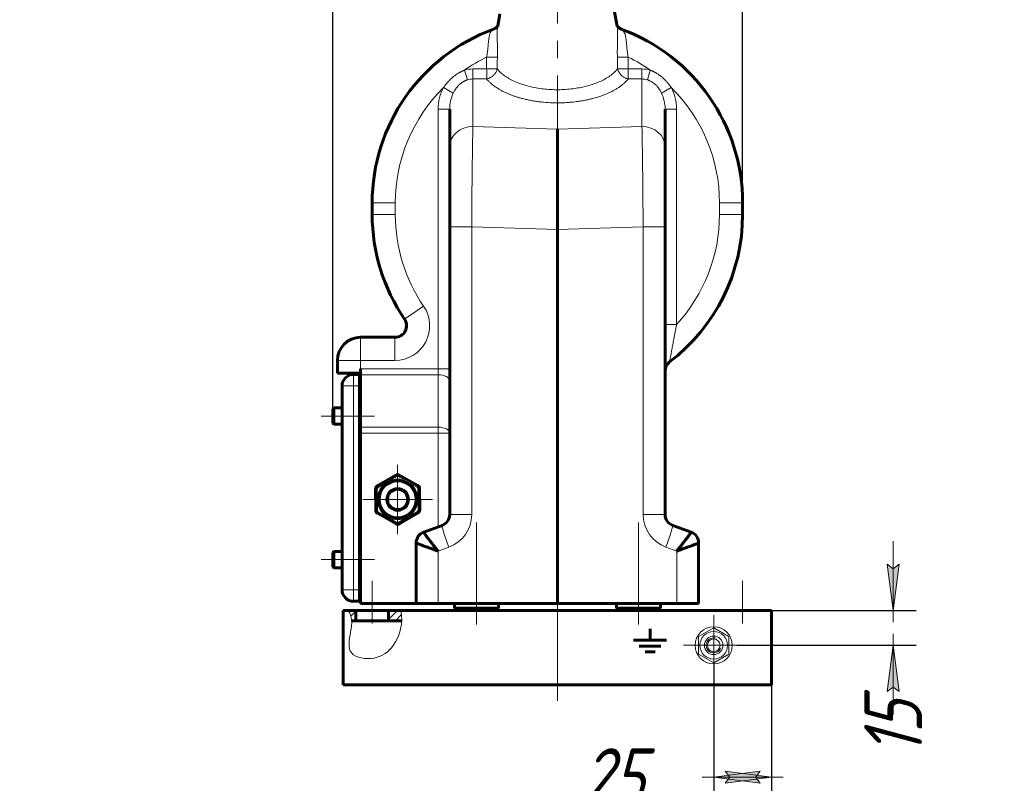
# Model space of a CAD drawing. Header units: millimetres. Extents: x 29 to 246, y -59 to 268.
# Tile 6 of 11: x 29 to 114, y 152 to 218. Entities that reach past the tile are written whole.
import ezdxf

# ---------------------------------------------------------------- set-up
doc = ezdxf.new("R2010")
doc.units = ezdxf.units.MM
for name, pattern in [('K5LT_AXLED', [19.5, 15, -1.5, 1.5, -1.5]), ('K5LT_BASIC', [0]), ('K5LT_THIN', [0]), ('K5LT_THIN_INCLUDED_TO_HATCHING', [0])]:
    doc.linetypes.add(name, pattern=pattern)
doc.layers.add('Системный слой', color=7, linetype='Continuous')
doc.styles.add('KDIMTEXTSTYLE', font='GOST_AU.SHX', dxfattribs={"width": 0.96, "oblique": 15, "height": 5})
doc.dimstyles.new('KDIMSTYLE (0.20)', dxfattribs={"dimtxt": 5, "dimasz": 1, "dimexe": 2, "dimexo": 0, "dimgap": 1, "dimtad": 1, "dimlfac": 5, "dimtxsty": 'KDIMTEXTSTYLE', "dimsah": 1, "dimcen": 0, "dimdle": 1, "dimadec": 0, "dimazin": 0, "dimtfac": 0.667, "dimtmove": 0, "dimatfit": 3, "dimfxl": 1, "dimtvp": 1, "dimtolj": 1, "dimtzin": 0, "dimarcsym": 0})

# ---------------------------------------------------------------- blocks, each defined once
blk = doc.blocks.new('U7')
at = {"layer": 'Системный слой', "color": 30, "linetype": 'K5LT_AXLED', "lineweight": 18, "true_color": 0xff8000}
for q in [(61.452, 179.387), (58.452, 176.387), (64.452, 176.387), (61.452, 173.387)]:
    blk.add_line((61.452, 176.387), q, dxfattribs=at)
blk = doc.blocks.new('KDIMARROW_01')
at = {"layer": 'Системный слой'}
blk.add_hatch(color=0, dxfattribs=at).paths.add_polyline_path([(0, 0), (-4, 0.527), (-3.6, 0), (-4, -0.527)])
at = {"layer": 'Системный слой', "color": 0, "linetype": 'K5LT_THIN', "lineweight": 18}
for p, q in [((-3.6, 0), (-4, 0.527)), ((-4, 0.527), (0, 0)), ((0, 0), (-4, -0.527)), ((-4, -0.527), (-3.6, 0)), ((0, 0), (-1, 0))]:
    blk.add_line(p, q, dxfattribs=at)
blk = doc.blocks.new('KDIMARROW_02')
at = {"layer": 'Системный слой'}
blk.add_hatch(color=0, dxfattribs=at).paths.add_polyline_path([(3.6, 0), (4, 0.527), (0, 0), (4, -0.527)])
at = {"layer": 'Системный слой', "color": 0, "linetype": 'K5LT_THIN', "lineweight": 18}
for p, q in [((0, 0), (-1, 0)), ((4, 0.527), (0, 0)), ((0, 0), (4, -0.527)), ((0, 0), (6, 0)), ((3.6, 0), (4, 0.527)), ((4, -0.527), (3.6, 0))]:
    blk.add_line(p, q, dxfattribs=at)

msp = doc.modelspace()

# ---------------------------------------------------------------- hatches: boundary and pattern name
at = {"layer": 'Системный слой'}
h = msp.add_hatch(dxfattribs=at)
h.set_pattern_fill('Металл', angle=45, style=0, pattern_type=0)
h.set_pattern_definition([(45, (0, 0), (-0.3535534, 0.3535534), [])])
edge = h.paths.add_edge_path()
edge.add_line((61.7387, 166.7873), (60.6516, 166.7873))
edge.add_line((60.6516, 166.7873), (60.6516, 165.9073))
edge.add_line((60.6516, 165.9073), (61.7998, 165.9073))
edge.add_line((61.7998, 165.9073), (61.7387, 166.7873))
h.paths.add_polyline_path([(57.144, 166.7873), (57.4171, 166.3387), (57.483, 165.9073), (57.8516, 165.9073), (57.8516, 166.7873)])

# ---------------------------------------------------------------- linework, layer by layer
at = {"layer": 'Системный слой', "color": 30, "linetype": 'K5LT_AXLED', "lineweight": 18, "true_color": 0xff8000}
for p, q in [((75.2516, 158.9853), (75.2516, 243.9853)), ((54.8402, 183.5873), (59.4512, 183.5873)), ((68.2516, 165.5873), (68.2516, 174.3873)), ((82.2516, 165.5873), (82.2516, 174.3873)), ((54.8402, 171.1873), (59.4512, 171.1873)), ((59.2516, 165.6841), (59.2516, 169.3643)), ((91.2516, 165.6841), (91.2516, 169.3643)), ((88.7516, 166.3873), (88.7516, 161.1873)), ((86.1516, 163.7873), (91.3516, 163.7873))]:
    msp.add_line(p, q, dxfattribs=at)
at = {"layer": 'Системный слой', "color": 5, "linetype": 'K5LT_BASIC', "lineweight": 60, "true_color": 0x0000ff}
for p, q in [((79.5394, 222.0208), (80.4103, 217.2665)), ((70.2869, 218.3257), (70.0929, 217.2665)), ((65.9516, 206.8652), (65.9516, 210.1005)), ((84.5516, 206.8652), (84.5516, 210.1005)), ((75.2516, 208.3764), (75.2516, 199.7003)), ((65.9516, 206.8652), (65.9516, 199.9244)), ((84.5516, 206.8652), (84.5516, 199.9244)), ((59.2516, 200.9873), (59.2516, 201.9873)), ((91.2516, 200.9873), (91.2516, 201.9873)), ((65.9516, 199.9244), (65.9516, 175.0875)), ((84.5516, 199.9244), (84.5516, 175.0875)), ((75.2516, 167.3873), (75.2516, 199.7003)), ((84.5516, 191.5052), (84.5516, 187.4629)), ((61.2216, 190.3873), (58.2516, 190.3873)), ((56.2516, 187.2873), (56.2516, 188.3873)), ((58.2516, 187.2873), (56.2516, 187.2873)), ((58.1516, 187.1873), (57.6516, 187.1873)), ((58.1516, 186.1873), (58.1516, 187.1873)), ((58.2516, 187.6643), (58.2516, 187.2873)), ((58.2516, 187.1498), (58.2516, 187.2873)), ((58.2516, 187.1498), (58.2516, 182.6248)), ((65.9516, 187.6643), (65.9516, 186.6353)), ((56.6516, 168.5873), (56.6516, 186.1873)), ((58.1516, 168.5873), (58.1516, 186.1873)), ((55.9316, 184.2873), (55.8516, 184.2073)), ((55.8516, 184.2073), (55.8516, 182.9673)), ((55.9316, 184.2873), (56.6516, 184.2873)), ((55.9316, 184.2873), (55.9316, 182.8873)), ((58.2516, 183.9873), (58.1516, 183.9873)), ((55.9316, 182.8873), (55.8516, 182.9673)), ((55.9316, 182.8873), (56.6516, 182.8873)), ((58.2516, 183.1873), (58.1516, 183.1873)), ((58.2516, 182.1103), (58.2516, 182.6248)), ((58.2516, 182.1103), (58.2516, 167.3873)), ((61.431, 178.5772), (59.69, 177.55)), ((63.191, 177.583), (61.431, 178.5772)), ((61.431, 178.5772), (61.4326, 178.4086)), ((59.5464, 177.2958), (59.5638, 175.443)), ((63.3568, 175.4788), (63.3394, 177.3315)), ((61.6174, 174.283), (63.2132, 175.2245)), ((59.7122, 175.1916), (61.3254, 174.2803)), ((65.2936, 174.1478), (63.7096, 173.5712)), ((86.7936, 173.5712), (85.2096, 174.1478)), ((85.2096, 174.1478), (86.7936, 173.5712)), ((55.9316, 171.8873), (55.8516, 171.8073)), ((55.8516, 171.8073), (55.8516, 170.5673)), ((55.9316, 171.8873), (56.6516, 171.8873)), ((55.9316, 171.8873), (55.9316, 170.4873)), ((63.0516, 172.6316), (63.0516, 167.3873)), ((87.4516, 172.6316), (87.4516, 167.3873)), ((58.2516, 171.5873), (58.1516, 171.5873)), ((55.9316, 170.4873), (55.8516, 170.5673)), ((55.9316, 170.4873), (56.6516, 170.4873)), ((58.2516, 170.7873), (58.1516, 170.7873)), ((58.1516, 167.5873), (58.1516, 168.5873)), ((58.1516, 167.5873), (57.6516, 167.5873)), ((93.7516, 166.7873), (56.7516, 166.7873)), ((56.7516, 160.3873), (56.7516, 166.7873)), ((57.8516, 166.7873), (57.8516, 165.9073)), ((58.2516, 167.3873), (63.0516, 167.3873)), ((60.6516, 166.7873), (60.6516, 165.9073)), ((64.9469, 167.3873), (63.0516, 167.3873)), ((64.9469, 167.3873), (75.2516, 167.3873)), ((66.3516, 166.9873), (66.3516, 167.3873)), ((66.3516, 166.9873), (66.5516, 166.7873)), ((70.1516, 166.9873), (66.3516, 166.9873)), ((69.9516, 166.7873), (66.5516, 166.7873)), ((70.1516, 166.9873), (69.9516, 166.7873)), ((70.1516, 166.9873), (70.1516, 167.3873)), ((85.5563, 167.3873), (75.2516, 167.3873)), ((80.3516, 166.9873), (80.3516, 167.3873)), ((80.3516, 166.9873), (80.5516, 166.7873)), ((84.1516, 166.9873), (80.3516, 166.9873)), ((83.9516, 166.7873), (80.5516, 166.7873)), ((84.1516, 166.9873), (83.9516, 166.7873)), ((84.1516, 166.9873), (84.1516, 167.3873)), ((87.4516, 167.3873), (85.5563, 167.3873)), ((93.7516, 160.3873), (93.7516, 166.7873)), ((57.483, 165.9073), (61.7998, 165.9073)), ((83.2516, 164.221), (83.2516, 165.221)), ((81.8191, 164.2201), (84.6843, 164.2201)), ((82.3191, 163.7201), (84.1843, 163.7201)), ((82.8191, 163.2201), (83.6843, 163.2201)), ((93.7516, 160.3873), (56.7516, 160.3873))]:
    msp.add_line(p, q, dxfattribs=at)
at = {"layer": 'Системный слой', "color": 7, "linetype": 'K5LT_THIN', "lineweight": 18}
for p, q in [((69.1391, 214.5824), (70.0696, 214.573)), ((80.4336, 214.573), (81.3641, 214.5824)), ((67.2339, 213.464), (67.4731, 212.6231)), ((67.9516, 213.5646), (69.142, 213.5646)), ((67.9516, 212.6986), (67.9516, 213.5646)), ((70.0507, 213.579), (69.142, 213.5646)), ((69.142, 212.6986), (69.142, 213.5646)), ((81.3612, 213.5646), (80.4525, 213.579)), ((82.5516, 213.5646), (81.3612, 213.5646)), ((81.3612, 212.6986), (81.3612, 213.5646)), ((82.5516, 213.5646), (82.5516, 212.6986)), ((83.2694, 213.464), (83.0301, 212.6231)), ((67.9516, 208.5973), (67.9516, 212.6986)), ((67.9516, 212.6986), (69.142, 212.6986)), ((82.5516, 212.6986), (81.3612, 212.6986)), ((82.5516, 208.5973), (82.5516, 212.6986)), ((65.414, 211.9483), (66.2599, 211.4864)), ((85.0892, 211.9483), (84.2433, 211.4864)), ((64.9516, 187.6643), (64.9516, 210.1005)), ((64.9516, 210.1005), (65.9516, 210.1005)), ((84.5516, 210.1005), (85.5516, 210.1005)), ((85.5516, 191.5052), (85.5516, 210.1005)), ((75.2516, 208.3764), (67.9516, 208.5973)), ((75.2516, 208.3764), (82.5516, 208.5973)), ((59.2516, 201.9873), (61.2516, 201.9873)), ((61.2516, 200.9873), (61.2516, 201.9873)), ((89.2516, 200.9873), (89.2516, 201.9873)), ((91.2516, 201.9873), (89.2516, 201.9873)), ((59.2516, 200.9873), (61.2516, 200.9873)), ((89.2516, 200.9873), (91.2516, 200.9873)), ((65.9516, 199.9244), (67.8469, 199.9244)), ((75.2516, 199.7003), (67.8469, 199.9244)), ((67.8469, 199.9244), (67.8469, 175.0875)), ((75.2516, 199.7003), (82.6563, 199.9244)), ((82.6563, 199.9244), (82.6563, 175.0875)), ((84.5516, 199.9244), (82.6563, 199.9244)), ((63.6975, 193.0814), (62.0469, 191.952)), ((84.5516, 191.5052), (85.5516, 191.5052)), ((58.2516, 188.3873), (58.2516, 190.3873)), ((61.2216, 188.3873), (61.2216, 190.3873)), ((58.2516, 188.3873), (56.2516, 188.3873)), ((61.2216, 188.3873), (58.2516, 188.3873)), ((58.2516, 187.6643), (58.2516, 188.3873)), ((57.6516, 186.1873), (57.6516, 187.1873)), ((58.2516, 187.6643), (64.9516, 187.6643)), ((58.2516, 187.1498), (64.9516, 187.1498)), ((65.9516, 187.6643), (64.9516, 187.6643)), ((64.9516, 187.6643), (64.9516, 187.1498)), ((64.9516, 187.1498), (64.9516, 182.6248)), ((57.6516, 186.1873), (56.6516, 186.1873)), ((58.1516, 186.1873), (57.6516, 186.1873)), ((57.6516, 168.5873), (57.6516, 186.1873)), ((64.9516, 182.6248), (58.2516, 182.6248)), ((64.9516, 182.1103), (58.2516, 182.1103)), ((64.9516, 182.6248), (64.9516, 182.1103)), ((65.9516, 182.1103), (64.9516, 182.1103)), ((64.9516, 182.1103), (64.9516, 174.0233)), ((60.5017, 177.8594), (59.7642, 177.4243)), ((60.5017, 177.8594), (60.5808, 177.7367)), ((61.4326, 178.4086), (60.6225, 177.9307)), ((60.6225, 177.9307), (60.6916, 177.8021)), ((62.2515, 177.946), (61.4326, 178.4086)), ((62.2515, 177.946), (62.1849, 177.8161)), ((62.3737, 177.877), (62.2968, 177.7529)), ((63.1192, 177.4559), (62.3737, 177.877)), ((59.5464, 177.2958), (59.6924, 177.2972)), ((59.69, 177.55), (59.7642, 177.4243)), ((59.6924, 177.2972), (59.7004, 176.4409)), ((63.191, 177.583), (63.1192, 177.4559)), ((63.3394, 177.3315), (63.1934, 177.3301)), ((63.2015, 176.4739), (63.1934, 177.3301)), ((59.7004, 176.4409), (59.8464, 176.4365)), ((59.7017, 176.3007), (59.8476, 176.3079)), ((59.7017, 176.3007), (59.7098, 175.4444)), ((63.2015, 176.4739), (63.0556, 176.4667)), ((63.2028, 176.3336), (63.0568, 176.3381)), ((63.2108, 175.4774), (63.2028, 176.3336)), ((59.5638, 175.443), (59.7098, 175.4444)), ((59.7122, 175.1916), (59.784, 175.3187)), ((59.784, 175.3187), (60.5295, 174.8975)), ((62.4015, 174.9152), (63.139, 175.3503)), ((63.2132, 175.2245), (63.139, 175.3503)), ((63.3568, 175.4788), (63.2108, 175.4774)), ((60.5295, 174.8975), (60.6064, 175.0217)), ((60.6517, 174.8285), (60.7183, 174.9584)), ((60.6517, 174.8285), (61.3972, 174.4074)), ((61.3254, 174.2803), (61.3972, 174.4074)), ((61.5432, 174.4088), (62.2807, 174.8439)), ((61.6174, 174.283), (61.5432, 174.4088)), ((62.2807, 174.8439), (62.2116, 174.9725)), ((62.4015, 174.9152), (62.3224, 175.0378)), ((67.8469, 175.0875), (65.9516, 175.0875)), ((84.5516, 175.0875), (82.6563, 175.0875)), ((65.873, 172.2684), (64.9469, 171.9313)), ((64.9469, 171.9313), (64.9469, 167.3873)), ((85.5563, 171.9313), (84.6302, 172.2684)), ((85.5563, 171.9313), (85.5563, 167.3873)), ((57.6516, 168.5873), (56.6516, 168.5873)), ((58.1516, 168.5873), (57.6516, 168.5873)), ((57.6516, 168.5873), (57.6516, 167.5873)), ((87.4316, 164.5494), (88.7516, 165.3115)), ((88.7516, 165.3115), (90.0716, 164.5494)), ((87.4316, 163.0252), (87.4316, 164.5494)), ((90.0716, 164.5494), (90.0716, 163.0252)), ((88.7516, 162.2631), (87.4316, 163.0252)), ((90.0716, 163.0252), (88.7516, 162.2631))]:
    msp.add_line(p, q, dxfattribs=at)
at = {"layer": 'Системный слой', "color": 5, "linetype": 'K5LT_BASIC', "lineweight": 60, "true_color": 0x0000ff}
for radius in [1.606, 1.6, 0.876]:
    msp.add_circle((61.4516, 176.3873), radius, dxfattribs=at)
at = {"layer": 'Системный слой', "color": 7, "linetype": 'K5LT_THIN', "lineweight": 18}
for centre, radius in [((61.4516, 176.3873), 1.022), ((88.7516, 163.7873), 1.6), ((88.7516, 163.7873), 1.188), ((88.7516, 163.7873), 0.8), ((88.7516, 163.7873), 0.55)]:
    msp.add_circle(centre, radius, dxfattribs=at)
at = {"layer": 'Системный слой', "color": 5, "linetype": 'K5LT_BASIC', "lineweight": 60, "true_color": 0x0000ff}
for centre, radius, start, end in [((75.2516, 201.9873), 16, 110.158746, 180), ((75.2516, 201.9873), 16, 0, 69.841254), ((75.2516, 200.9873), 16, 180, 214.38187), ((75.2516, 200.9873), 16, 307.292362, 0), ((61.2216, 191.3873), 1, 270, 34.38187), ((58.2516, 188.3873), 2, 90, 180), ((85.5516, 187.4629), 1, 127.292362, 180), ((85.5516, 187.4629), 1, 127.292362, 180), ((57.6516, 186.1873), 1, 90, 180), ((59.8384, 177.2985), 0.292, 120.539335, 180.539335), ((63.0474, 177.3288), 0.292, 0.539335, 60.539335), ((59.8558, 175.4458), 0.292, 180.539335, 240.539335), ((63.0648, 175.476), 0.292, 300.539335, 0.539335), ((64.9516, 175.0875), 1, 290, 0), ((85.5516, 175.0875), 1, 180, 250), ((85.5516, 175.0875), 1, 180, 250), ((61.469, 174.5345), 0.292, 240.539335, 300.539335), ((64.0516, 172.6316), 1, 110, 180), ((86.4516, 172.6316), 1, 0, 70), ((86.4516, 172.6316), 1, 0, 70), ((57.6516, 168.5873), 1, 180, 270)]:
    msp.add_arc(centre, radius, start, end, dxfattribs=at)
at = {"layer": 'Системный слой', "color": 7, "linetype": 'K5LT_THIN', "lineweight": 18}
for centre, radius, start, end in [((75.2516, 201.9873), 14, 115.887528, 124.938466), ((75.2516, 201.9873), 14, 55.061534, 64.112472), ((75.2516, 201.9873), 14, 134.642713, 180), ((75.2516, 201.9873), 14, 0, 45.357287), ((75.2516, 200.9873), 14, 180, 214.38187), ((75.2516, 200.9873), 14, 317.367607, 0), ((61.2216, 191.3873), 3, 270, 34.38187), ((61.4516, 176.3873), 1.752, 122.83358, 178.245091), ((62.3416, 174.8787), 3.5028, 119.392059, 121.686612), ((61.4516, 176.3873), 1.752, 62.83358, 118.245091), ((60.5902, 174.8622), 3.5028, 59.392059, 61.686612), ((61.4516, 176.3873), 1.752, 2.83358, 58.245091), ((59.8384, 177.2985), 0.146, 120.539335, 180.539335), ((63.0474, 177.3288), 0.146, 0.539335, 60.539335), ((63.2031, 176.4038), 3.5028, 179.392059, 181.686612), ((61.4516, 176.3873), 1.752, 182.83358, 238.245091), ((61.4516, 176.3873), 1.752, 302.83358, 358.245091), ((59.7001, 176.3708), 3.5028, 359.392059, 1.686612), ((59.8558, 175.4458), 0.146, 180.539335, 240.539335), ((63.0648, 175.476), 0.146, 300.539335, 0.539335), ((62.313, 177.9123), 3.5028, 239.392059, 241.686612), ((61.4516, 176.3873), 1.752, 242.83358, 298.245091), ((61.469, 174.5345), 0.146, 240.539335, 300.539335), ((60.5616, 177.8958), 3.5028, 299.39206, 301.686611), ((64.8469, 175.0875), 3, 290, 0), ((85.6563, 175.0875), 3, 180, 250), ((88.7516, 163.7873), 0.6491, 70, 340)]:
    msp.add_arc(centre, radius, start, end, dxfattribs=at)
for centre, major_axis, ratio, start_param, end_param in [((67.9516, 210.1005), (0, 3.4641), 0.8660254, 0, 0.241593), ((82.5516, 210.1005), (0, 3.4641), 0.8660254, 6.0415923, 6.2831853), ((67.9516, 210.1005), (0, 2.5981), 0.7698004, 0, 0.241593), ((82.5516, 210.1005), (0, 2.5981), 0.7698004, 6.0415923, 6.2831853), ((67.9516, 210.1005), (0, 3.4641), 0.8660254, 1.0081699, 1.5707963), ((82.5516, 210.1005), (0, 3.4641), 0.8660254, 4.712389, 5.2750154), ((67.9516, 210.1005), (0, 2.5981), 0.7698004, 1.0081699, 1.5707963), ((82.5516, 210.1005), (0, 2.5981), 0.7698004, 4.712389, 5.2750154), ((67.9516, 206.8652), (-2, 0), 0.8660254, 4.712389, 6.2831853), ((67.9516, 199.937), (0.0605, 10.0027), 0.0104563, 0.5241374, 1.572126), ((82.5516, 199.937), (0.0605, -10.0027), 0.0104563, 1.5694666, 2.6174552), ((82.5516, 206.8652), (-2, 0), 0.8660254, 3.1415927, 4.712389), ((64.9516, 186.6353), (1, 0), 0.5144958, 0, 1.5707963), ((64.9516, 182.1103), (-1, 0), 0.5144958, 3.1415927, 4.712389), ((65.9777, 172.2684), (0.684, -1.8794), 0.0491876, 3.1415927, 4.6944881), ((84.5255, 172.2684), (0.684, 1.8794), 0.0491876, 4.7302899, 6.2831853)]:
    msp.add_ellipse(centre, major_axis=major_axis, ratio=ratio, start_param=start_param, end_param=end_param, dxfattribs=at)
for points, knots in [([(69.1391, 214.5824), (69.1544, 214.6617), (69.1801, 214.8106), (69.21, 215.0215), (69.2328, 215.2145), (69.252, 215.4027), (69.2688, 215.5876), (69.2846, 215.7659), (69.2998, 215.9267), (69.316, 216.0734), (69.3341, 216.2095), (69.3558, 216.3398), (69.3818, 216.4607), (69.4104, 216.5646), (69.4402, 216.6508), (69.4696, 216.7203), (69.4991, 216.7782), (69.5286, 216.8269), (69.559, 216.8695), (69.592, 216.908), (69.6291, 216.9436), (69.6679, 216.9728), (69.7049, 216.9938), (69.7276, 217.0034), (69.7376, 217.0071)], [0, 0, 0, 0, 1.7697049, 3.314082, 4.7086265, 6.1174906, 7.6120624, 9.0241975, 10.4060834, 11.6262696, 12.8542253, 14.1329139, 15.4178047, 16.6356465, 17.6706873, 18.6275202, 19.4702482, 20.2616065, 21.0328186, 21.8162127, 22.6487697, 23.5898058, 24.3795291, 25, 25, 25, 25]), ([(70.0696, 214.573), (70.0729, 214.6772), (70.0767, 214.8735), (70.077, 215.1535), (70.0738, 215.4145), (70.0681, 215.6713), (70.0612, 215.9197), (70.0548, 216.1471), (70.0504, 216.3415), (70.0482, 216.5124), (70.0482, 216.6688), (70.0511, 216.8225), (70.0579, 216.9694), (70.0687, 217.1), (70.081, 217.1968), (70.0896, 217.2483), (70.0929, 217.2665)], [0, 0, 0, 0, 1.7028312, 3.1923353, 4.5584005, 5.9837901, 7.4685039, 8.7981335, 10.0032427, 11.0465415, 12.0864083, 13.1653468, 14.3334201, 15.4642789, 16.4425486, 17, 17, 17, 17]), ([(80.4336, 214.573), (80.4303, 214.6772), (80.4265, 214.8735), (80.4262, 215.1535), (80.4294, 215.4145), (80.4351, 215.6713), (80.442, 215.9197), (80.4484, 216.1471), (80.4528, 216.3415), (80.455, 216.5124), (80.455, 216.6688), (80.4521, 216.8225), (80.4453, 216.9694), (80.4345, 217.1), (80.4222, 217.1968), (80.4136, 217.2483), (80.4103, 217.2665)], [0, 0, 0, 0, 1.7028312, 3.1923353, 4.5584005, 5.9837901, 7.4685039, 8.7981335, 10.0032427, 11.0465415, 12.0864083, 13.1653468, 14.3334201, 15.4642789, 16.4425486, 17, 17, 17, 17]), ([(81.3641, 214.5824), (81.3488, 214.6617), (81.3231, 214.8106), (81.2933, 215.0215), (81.2704, 215.2145), (81.2512, 215.4027), (81.2344, 215.5876), (81.2187, 215.7659), (81.2034, 215.9267), (81.1872, 216.0734), (81.1691, 216.2095), (81.1474, 216.3398), (81.1214, 216.4607), (81.0928, 216.5646), (81.063, 216.6508), (81.0336, 216.7203), (81.0041, 216.7782), (80.9746, 216.8269), (80.9442, 216.8695), (80.9112, 216.908), (80.8741, 216.9436), (80.8353, 216.9728), (80.7983, 216.9938), (80.7756, 217.0034), (80.7656, 217.0071)], [0, 0, 0, 0, 1.7697049, 3.314082, 4.7086265, 6.1174906, 7.6120624, 9.0241975, 10.4060834, 11.6262696, 12.8542253, 14.1329139, 15.4178047, 16.6356465, 17.6706873, 18.6275202, 19.4702481, 20.2616065, 21.0328186, 21.8162127, 22.6487697, 23.5898058, 24.3795291, 25, 25, 25, 25]), ([(69.142, 213.5646), (69.1414, 213.6067), (69.1408, 213.6487), (69.1397, 213.7333), (69.1392, 213.7759), (69.138, 213.9035), (69.1375, 213.9886), (69.1368, 214.2433), (69.1385, 214.4129), (69.1391, 214.5824)], [4.0938577, 4.0938577, 4.0938577, 4.0938577, 4.6012532, 4.6012532, 5.1144233, 5.1144233, 6.1409506, 6.1409506, 8.1858631, 8.1858631, 8.1858631, 8.1858631]), ([(81.3612, 213.5646), (81.3618, 213.6067), (81.3624, 213.6487), (81.3635, 213.7333), (81.364, 213.7759), (81.3652, 213.9035), (81.3657, 213.9886), (81.3664, 214.2433), (81.3647, 214.4129), (81.3641, 214.5824)], [4.4701699, 4.4701699, 4.4701699, 4.4701699, 5.0242057, 5.0242057, 5.584547, 5.584547, 6.705434, 6.705434, 8.9383172, 8.9383172, 8.9383172, 8.9383172]), ([(65.414, 211.9483), (65.4316, 211.974), (65.4649, 212.0224), (65.5129, 212.0894), (65.5553, 212.1463), (65.5939, 212.1968), (65.6357, 212.2498), (65.6859, 212.3116), (65.7455, 212.3818), (65.8101, 212.4549), (65.8805, 212.5308), (65.9596, 212.6121), (66.0498, 212.6998), (66.1584, 212.7987), (66.282, 212.903), (66.4161, 213.0064), (66.5399, 213.0938), (66.6504, 213.1658), (66.7456, 213.2237), (66.83, 213.2718), (66.901, 213.31), (66.9594, 213.3399), (67.0083, 213.3641), (67.0507, 213.3843), (67.0902, 213.4025), (67.1296, 213.4201), (67.1678, 213.4366), (67.2028, 213.4513), (67.2242, 213.46), (67.2339, 213.464)], [0, 0, 0, 0, 1.2072585, 2.2745689, 3.1772779, 3.9153854, 4.6960752, 5.7505698, 6.9515329, 8.1999767, 9.4586773, 10.8747343, 12.4768402, 14.1897496, 16.3775864, 18.5063435, 20.4819207, 21.9792737, 23.3774275, 24.588675, 25.5544453, 26.3465662, 27.0052176, 27.5606571, 28.0740898, 28.5930431, 29.1418678, 29.6108535, 30, 30, 30, 30]), ([(69.142, 212.6986), (69.1838, 212.7071), (69.2621, 212.7279), (69.3716, 212.7703), (69.47, 212.8194), (69.5632, 212.8767), (69.6518, 212.9427), (69.7341, 213.0163), (69.8085, 213.0956), (69.8747, 213.1803), (69.935, 213.2737), (69.9859, 213.3729), (70.0257, 213.4767), (70.0437, 213.5451), (70.0507, 213.579)], [0, 0, 0, 0, 1.4790046, 2.7676677, 3.9371392, 5.1253015, 6.3644666, 7.5534678, 8.739428, 9.9396918, 11.1193858, 12.473601, 13.7455091, 15, 15, 15, 15]), ([(80.4525, 213.579), (80.3491, 213.447), (80.1202, 213.2079), (79.708, 212.8946), (79.2654, 212.6335), (78.7873, 212.4096), (78.2753, 212.2201), (77.7358, 212.0639), (77.1739, 211.9401), (76.5798, 211.8473), (75.9608, 211.7882), (75.3204, 211.765), (74.6725, 211.7801), (74.0307, 211.8339), (73.4069, 211.9252), (72.8048, 212.0535), (72.2278, 212.2192), (71.6881, 212.4207), (71.2015, 212.6524), (70.7805, 212.9061), (70.4505, 213.1578), (70.2143, 213.3837), (70.0973, 213.5195), (70.0507, 213.579)], [0, 0, 0, 0, 1.4959563, 2.7981936, 3.9690921, 5.1320024, 6.2869245, 7.3716324, 8.4727896, 9.5828641, 10.7185592, 11.8676312, 13.0432315, 14.2138833, 15.3721423, 16.5396845, 17.7259383, 18.9365719, 20.1370652, 21.3044747, 22.4365249, 23.3256552, 24, 24, 24, 24]), ([(80.4525, 213.579), (80.4607, 213.539), (80.4813, 213.4641), (80.5239, 213.3591), (80.5738, 213.2645), (80.6324, 213.1748), (80.7002, 213.0892), (80.776, 213.0096), (80.858, 212.9374), (80.9457, 212.8729), (81.0427, 212.8139), (81.146, 212.7638), (81.2543, 212.7241), (81.3257, 212.7058), (81.3612, 212.6986)], [0, 0, 0, 0, 1.479004, 2.7676667, 3.9371385, 5.1253017, 6.3644683, 7.5534712, 8.7394333, 9.9396974, 11.1193913, 12.4736094, 13.745516, 15, 15, 15, 15]), ([(85.0892, 211.9483), (85.0716, 211.974), (85.0383, 212.0224), (84.9903, 212.0894), (84.9479, 212.1463), (84.9093, 212.1968), (84.8675, 212.2498), (84.8173, 212.3116), (84.7578, 212.3818), (84.6931, 212.4549), (84.6227, 212.5308), (84.5436, 212.6121), (84.4534, 212.6998), (84.3448, 212.7987), (84.2212, 212.903), (84.0871, 213.0064), (83.9633, 213.0938), (83.8528, 213.1658), (83.7576, 213.2237), (83.6732, 213.2718), (83.6022, 213.31), (83.5438, 213.3399), (83.4949, 213.3641), (83.4525, 213.3843), (83.413, 213.4025), (83.3736, 213.4201), (83.3354, 213.4366), (83.3004, 213.4513), (83.279, 213.46), (83.2694, 213.464)], [0, 0, 0, 0, 1.2072585, 2.2745689, 3.1772779, 3.9153854, 4.6960752, 5.7505698, 6.9515329, 8.1999767, 9.4586773, 10.8747343, 12.4768402, 14.1897496, 16.3775864, 18.5063435, 20.4819207, 21.9792737, 23.3774275, 24.588675, 25.5544453, 26.3465662, 27.0052176, 27.5606571, 28.0740897, 28.5930431, 29.1418678, 29.6108534, 30, 30, 30, 30]), ([(66.2599, 211.4864), (66.2772, 211.522), (66.3114, 211.5891), (66.3637, 211.6819), (66.4117, 211.7603), (66.4572, 211.8294), (66.5032, 211.8949), (66.5542, 211.9625), (66.6122, 212.0339), (66.6773, 212.1074), (66.748, 212.1801), (66.8225, 212.2496), (66.9018, 212.3164), (66.9844, 212.3787), (67.0655, 212.4329), (67.1352, 212.4747), (67.1971, 212.5084), (67.2536, 212.5366), (67.3122, 212.5632), (67.3677, 212.586), (67.4215, 212.6061), (67.4556, 212.6175), (67.4731, 212.6231)], [0, 0, 0, 0, 1.5840329, 2.9838881, 4.1995655, 5.2378798, 6.2830089, 7.4056312, 8.6371818, 9.9776609, 11.3693347, 12.7343343, 14.1044336, 15.5848014, 16.9386588, 18.0826706, 18.8987234, 19.8092238, 20.6635184, 21.5296518, 22.241074, 23, 23, 23, 23]), ([(81.3612, 212.6986), (81.3582, 212.6947), (81.3549, 212.6909), (81.3071, 212.6326), (81.2594, 212.5786), (81.1598, 212.4734), (81.1077, 212.422), (80.9969, 212.3192), (80.9378, 212.2678), (80.8096, 212.1628), (80.7398, 212.1091), (80.6295, 212.0296), (80.5912, 212.0028), (80.5122, 211.9492), (80.4713, 211.9225), (80.3588, 211.8509), (80.2855, 211.8067), (80.171, 211.7412), (80.1313, 211.7191), (80.0498, 211.6749), (80.0079, 211.6528), (79.9213, 211.6084), (79.8766, 211.5862), (79.7871, 211.5428), (79.7423, 211.5218), (79.6528, 211.4808), (79.6081, 211.4608), (79.5186, 211.4221), (79.4738, 211.4032), (79.3802, 211.3647), (79.3312, 211.3452), (79.2333, 211.3073), (79.1843, 211.2888), (79.0389, 211.2357), (78.9408, 211.2018), (78.7667, 211.1452), (78.6913, 211.1217), (78.5404, 211.0768), (78.4649, 211.0553), (78.2916, 211.0083), (78.1931, 210.9831), (77.9961, 210.936), (77.8976, 210.9138), (77.6733, 210.8667), (77.5466, 210.8424), (77.2937, 210.7982), (77.1669, 210.7782), (76.8456, 210.7328), (76.6488, 210.7098), (76.3181, 210.6791), (76.1843, 210.6688), (75.8497, 210.6483), (75.6472, 210.6407), (75.247, 210.6348), (75.0477, 210.6363), (74.583, 210.6506), (74.3156, 210.667), (73.9198, 210.7037), (73.7876, 210.7181), (73.5277, 210.7506), (73.3995, 210.7688), (73.1435, 210.8092), (73.0152, 210.8316), (72.7652, 210.8797), (72.6429, 210.9054), (72.3986, 210.9612), (72.2762, 210.9914), (72.0692, 211.0466), (71.9832, 211.0708), (71.8113, 211.1218), (71.7253, 211.1486), (71.5447, 211.2079), (71.4502, 211.2407), (71.2614, 211.31), (71.1669, 211.3467), (71.0309, 211.4026), (70.9877, 211.4208), (70.9012, 211.4582), (70.8579, 211.4774), (70.7714, 211.5169), (70.7282, 211.5371), (70.6417, 211.5788), (70.5984, 211.6002), (70.5115, 211.6444), (70.4679, 211.6673), (70.383, 211.713), (70.3418, 211.7358), (70.2616, 211.7815), (70.2226, 211.8044), (70.1467, 211.8501), (70.1098, 211.8729), (70.0101, 211.9363), (69.9485, 211.9774), (69.8314, 212.0595), (69.7755, 212.1005), (69.6754, 212.1778), (69.6305, 212.2139), (69.5447, 212.2861), (69.5035, 212.3223), (69.4041, 212.4135), (69.3475, 212.4691), (69.2438, 212.5786), (69.1962, 212.6325), (69.1483, 212.6909), (69.145, 212.6947), (69.142, 212.6986)], [1.1872322, 1.1872322, 1.1872322, 1.1872322, 1.2267124, 1.2267124, 1.7826487, 1.7826487, 2.3263716, 2.3263716, 2.8858556, 2.8858556, 3.4892512, 3.4892512, 3.8000816, 3.8000816, 4.11792, 4.11792, 4.6598085, 4.6598085, 4.9401152, 4.9401152, 5.2275672, 5.2275672, 5.5257875, 5.5257875, 5.8159495, 5.8159495, 6.0988872, 6.0988872, 6.3753043, 6.3753043, 6.6710274, 6.6710274, 6.9603651, 6.9603651, 7.5222141, 7.5222141, 7.9418158, 7.9418158, 8.351633, 8.351633, 8.8737128, 8.8737128, 9.3833873, 9.3833873, 10.0230747, 10.0230747, 10.6492266, 10.6492266, 11.6013282, 11.6013282, 12.2392662, 12.2392662, 13.1953146, 13.1953146, 14.132848, 14.132848, 15.3981034, 15.3981034, 16.0362289, 16.0362289, 16.6642827, 16.6642827, 17.3045231, 17.3045231, 17.9300762, 17.9300762, 18.5733169, 18.5733169, 19.0389421, 19.0389421, 19.5173084, 19.5173084, 20.0598446, 20.0598446, 20.6240657, 20.6240657, 20.8911325, 20.8911325, 21.1642714, 21.1642714, 21.4441153, 21.4441153, 21.7314033, 21.7314033, 22.0297663, 22.0297663, 22.3203899, 22.3203899, 22.6040546, 22.6040546, 22.8814498, 22.8814498, 23.3657901, 23.3657901, 23.8345357, 23.8345357, 24.2358254, 24.2358254, 24.6281753, 24.6281753, 25.2173513, 25.2173513, 25.7733228, 25.7733228, 25.8128025, 25.8128025, 25.8128025, 25.8128025]), ([(84.2433, 211.4864), (84.226, 211.522), (84.1918, 211.5891), (84.1395, 211.6819), (84.0915, 211.7603), (84.046, 211.8294), (84, 211.8949), (83.949, 211.9625), (83.891, 212.0339), (83.8259, 212.1074), (83.7552, 212.1801), (83.6807, 212.2496), (83.6014, 212.3164), (83.5188, 212.3787), (83.4377, 212.4329), (83.368, 212.4747), (83.3062, 212.5084), (83.2496, 212.5366), (83.191, 212.5632), (83.1355, 212.586), (83.0817, 212.6061), (83.0476, 212.6175), (83.0301, 212.6231)], [0, 0, 0, 0, 1.5840329, 2.9838881, 4.1995655, 5.2378798, 6.2830089, 7.4056312, 8.6371818, 9.9776609, 11.3693347, 12.7343343, 14.1044336, 15.5848014, 16.9386588, 18.0826706, 18.8987234, 19.8092238, 20.6635184, 21.5296518, 22.241074, 23, 23, 23, 23]), ([(85.5516, 191.5052), (85.5245, 191.3676), (85.474, 191.1084), (85.4045, 190.7509), (85.3435, 190.4342), (85.2895, 190.1508), (85.2394, 189.8855), (85.1939, 189.6423), (85.1524, 189.4178), (85.1152, 189.2144), (85.0819, 189.0303), (85.0523, 188.8657), (85.0265, 188.7207), (84.9978, 188.5578), (84.9756, 188.4308), (84.9598, 188.3397), (84.9514, 188.2914), (84.9467, 188.2641), (84.9457, 188.2584), (84.9457, 188.2584)], [0, 0, 0, 0, 1.8576398, 3.5090413, 4.8980236, 6.2610208, 7.5226701, 8.7449497, 9.8933209, 11.0010237, 12.0466538, 13.0546997, 14.0318954, 14.9598014, 16.7013582, 17.5244599, 18.4251845, 19.2503645, 20, 20, 20, 20])]:
    msp.add_open_spline(points, degree=3, knots=knots, dxfattribs=at)
at = {"layer": 'Системный слой', "color": 5, "linetype": 'K5LT_BASIC', "lineweight": 60, "true_color": 0x0000ff}
for points, knots in [([(69.7376, 217.0071), (69.7377, 217.0071), (69.7377, 217.0072), (69.7378, 217.0072), (69.7378, 217.0072), (69.738, 217.0073), (69.7382, 217.0073), (69.7386, 217.0075), (69.7389, 217.0076), (69.7396, 217.0079), (69.7401, 217.0081), (69.7416, 217.0086), (69.7426, 217.009), (69.7456, 217.0101), (69.7476, 217.0109), (69.7535, 217.0131), (69.7574, 217.0147), (69.7691, 217.0194), (69.7769, 217.0227), (69.7998, 217.0329), (69.8146, 217.0401), (69.8534, 217.0604), (69.8762, 217.0742), (69.9193, 217.1031), (69.9395, 217.1185), (69.9772, 217.1502), (69.9946, 217.1666), (70.0245, 217.1979), (70.0374, 217.2129), (70.0609, 217.2429), (70.071, 217.2576), (70.0876, 217.284), (70.0938, 217.2956), (70.0991, 217.3063), (70.1, 217.3083), (70.1009, 217.3101)], [0.0000645, 0.0000645, 0.0000645, 0.0000645, 0.0047959, 0.0047959, 0.0103016, 0.0103016, 0.0453716, 0.0453716, 0.091324, 0.091324, 0.1832287, 0.1832287, 0.367038, 0.367038, 0.7345923, 0.7345923, 1.4697007, 1.4697007, 2.9399176, 2.9399176, 5.8804159, 5.8804159, 10.8353457, 10.8353457, 15.8782385, 15.8782385, 21.1256376, 21.1256376, 26.2418993, 26.2418993, 32.0311303, 32.0311303, 38.2728941, 38.2728941, 39.9059042, 39.9059042, 39.9059042, 39.9059042]), ([(70.0948, 217.2767), (70.0948, 217.2767), (70.0948, 217.2766), (70.0942, 217.2733), (70.0935, 217.2699), (70.0929, 217.2665)], [13.4146217, 13.4146217, 13.4146217, 13.4146217, 13.452675, 13.452675, 15, 15, 15, 15]), ([(80.7656, 217.0071), (80.7655, 217.0071), (80.7655, 217.0072), (80.7655, 217.0072), (80.7654, 217.0072), (80.7652, 217.0073), (80.765, 217.0073), (80.7646, 217.0075), (80.7643, 217.0076), (80.7636, 217.0079), (80.7631, 217.0081), (80.7616, 217.0086), (80.7606, 217.009), (80.7576, 217.0101), (80.7556, 217.0109), (80.7497, 217.0131), (80.7458, 217.0147), (80.7341, 217.0194), (80.7263, 217.0227), (80.7035, 217.0329), (80.6886, 217.0401), (80.6499, 217.0604), (80.627, 217.0742), (80.5839, 217.1031), (80.5637, 217.1185), (80.526, 217.1502), (80.5086, 217.1666), (80.4787, 217.1979), (80.4658, 217.2129), (80.4423, 217.2429), (80.4322, 217.2576), (80.4156, 217.284), (80.4094, 217.2956), (80.4041, 217.3063), (80.4032, 217.3083), (80.4023, 217.3101)], [0.0000645, 0.0000645, 0.0000645, 0.0000645, 0.0047959, 0.0047959, 0.0103016, 0.0103016, 0.0453716, 0.0453716, 0.091324, 0.091324, 0.1832287, 0.1832287, 0.367038, 0.367038, 0.7345923, 0.7345923, 1.4697007, 1.4697007, 2.9399176, 2.9399176, 5.8804159, 5.8804159, 10.8353457, 10.8353457, 15.8782385, 15.8782385, 21.1256376, 21.1256376, 26.2418993, 26.2418993, 32.0311303, 32.0311303, 38.2728941, 38.2728941, 39.9059042, 39.9059042, 39.9059042, 39.9059042]), ([(80.7656, 217.0071), (80.7655, 217.0071), (80.7655, 217.0072), (80.7655, 217.0072), (80.7654, 217.0072), (80.7652, 217.0073), (80.765, 217.0073), (80.7646, 217.0075), (80.7643, 217.0076), (80.7636, 217.0079), (80.7631, 217.0081), (80.7616, 217.0086), (80.7606, 217.009), (80.7576, 217.0101), (80.7556, 217.0109), (80.7497, 217.0131), (80.7458, 217.0147), (80.7341, 217.0194), (80.7263, 217.0227), (80.7035, 217.0329), (80.6886, 217.0401), (80.6499, 217.0604), (80.627, 217.0742), (80.5839, 217.1031), (80.5637, 217.1185), (80.526, 217.1502), (80.5086, 217.1666), (80.4787, 217.1979), (80.4658, 217.2129), (80.4423, 217.2429), (80.4322, 217.2576), (80.4156, 217.284), (80.4094, 217.2956), (80.4041, 217.3063), (80.4032, 217.3083), (80.4023, 217.3101)], [0.0000645, 0.0000645, 0.0000645, 0.0000645, 0.0047959, 0.0047959, 0.0103016, 0.0103016, 0.0453716, 0.0453716, 0.091324, 0.091324, 0.1832287, 0.1832287, 0.367038, 0.367038, 0.7345923, 0.7345923, 1.4697007, 1.4697007, 2.9399176, 2.9399176, 5.8804159, 5.8804159, 10.8353457, 10.8353457, 15.8782385, 15.8782385, 21.1256376, 21.1256376, 26.2418993, 26.2418993, 32.0311303, 32.0311303, 38.2728941, 38.2728941, 39.9059042, 39.9059042, 39.9059042, 39.9059042]), ([(80.4084, 217.2767), (80.4084, 217.2767), (80.4084, 217.2766), (80.409, 217.2733), (80.4097, 217.2699), (80.4103, 217.2665)], [13.4146217, 13.4146217, 13.4146217, 13.4146217, 13.452675, 13.452675, 15, 15, 15, 15]), ([(64.9469, 171.9313), (64.8751, 172.0192), (64.7419, 172.1833), (64.5611, 172.4089), (64.3572, 172.6662), (64.184, 172.8887), (64.0423, 173.0749), (63.9612, 173.1833), (63.899, 173.2681), (63.854, 173.3306), (63.8202, 173.3787), (63.7937, 173.417), (63.7716, 173.45), (63.7537, 173.4775), (63.7397, 173.4999), (63.73, 173.5164), (63.7232, 173.5286), (63.7186, 173.5372), (63.7146, 173.5453), (63.7121, 173.5509), (63.7105, 173.5551), (63.7097, 173.5574), (63.7091, 173.5594), (63.7086, 173.5611), (63.7082, 173.5626), (63.708, 173.564), (63.7078, 173.5654), (63.7077, 173.5669), (63.7079, 173.5685), (63.7082, 173.5699), (63.7088, 173.5708), (63.7093, 173.5712), (63.7096, 173.5712)], [0, 0, 0, 0, 3.5546444, 6.6369426, 9.321288, 14.583622, 16.9122157, 19.0658077, 20.8283524, 22.3255118, 23.4912599, 24.5909821, 25.6291385, 26.6549534, 27.5654783, 28.3755881, 28.9707195, 29.50517, 29.9095724, 30.5602417, 30.7902999, 31.0054663, 31.2102166, 31.4105696, 31.5951411, 31.7683282, 31.9301308, 32.1170143, 32.3289787, 32.5801329, 32.8038066, 33, 33, 33, 33]), ([(85.5563, 171.9313), (85.6281, 172.0192), (85.7613, 172.1833), (85.9421, 172.4089), (86.1461, 172.6662), (86.3192, 172.8887), (86.4609, 173.0749), (86.542, 173.1833), (86.6042, 173.2681), (86.6492, 173.3306), (86.683, 173.3787), (86.7095, 173.417), (86.7316, 173.45), (86.7495, 173.4775), (86.7635, 173.4999), (86.7732, 173.5164), (86.7801, 173.5286), (86.7846, 173.5372), (86.7886, 173.5453), (86.7911, 173.5509), (86.7927, 173.5551), (86.7935, 173.5574), (86.7941, 173.5594), (86.7946, 173.5611), (86.795, 173.5626), (86.7952, 173.564), (86.7954, 173.5654), (86.7955, 173.5669), (86.7953, 173.5685), (86.795, 173.5699), (86.7944, 173.5708), (86.7939, 173.5712), (86.7936, 173.5712)], [0, 0, 0, 0, 3.5546444, 6.6369426, 9.321288, 14.583622, 16.9122157, 19.0658077, 20.8283524, 22.3255118, 23.4912599, 24.5909821, 25.6291385, 26.6549534, 27.5654783, 28.3755881, 28.9707195, 29.50517, 29.9095724, 30.5602417, 30.7902999, 31.0054663, 31.2102166, 31.4105696, 31.5951411, 31.7683282, 31.9301308, 32.1170143, 32.3289787, 32.5801329, 32.8038066, 33, 33, 33, 33]), ([(64.9469, 171.9313), (64.8415, 171.9684), (64.6453, 172.0374), (64.3778, 172.1324), (64.1459, 172.2153), (63.9391, 172.2899), (63.7536, 172.3574), (63.5962, 172.4152), (63.4686, 172.4625), (63.3692, 172.4999), (63.2924, 172.5292), (63.2346, 172.5515), (63.1885, 172.5697), (63.1511, 172.5846), (63.1202, 172.5974), (63.0985, 172.6066), (63.084, 172.613), (63.075, 172.6171), (63.0687, 172.6201), (63.0642, 172.6224), (63.0601, 172.6245), (63.0576, 172.626), (63.0558, 172.6271), (63.0545, 172.6279), (63.0534, 172.6286), (63.0526, 172.6294), (63.0522, 172.6299), (63.0518, 172.6305), (63.0516, 172.631), (63.0516, 172.6314), (63.0516, 172.6316)], [0, 0, 0, 0, 3.2914332, 6.1446643, 8.629347, 11.0973241, 13.5116989, 15.7386994, 17.7083337, 19.4574984, 20.9399799, 22.2410144, 23.3244522, 24.4504758, 25.5140688, 26.5149658, 27.1747717, 27.7175081, 28.1139667, 28.4926917, 28.8161023, 29.285719, 29.421616, 29.5678207, 29.8916461, 30.0594518, 30.248631, 30.4805036, 30.7379201, 31, 31, 31, 31]), ([(85.5563, 171.9313), (85.6617, 171.9684), (85.8579, 172.0374), (86.1254, 172.1324), (86.3573, 172.2153), (86.5642, 172.2899), (86.7496, 172.3574), (86.907, 172.4152), (87.0346, 172.4625), (87.134, 172.4999), (87.2108, 172.5292), (87.2686, 172.5515), (87.3147, 172.5697), (87.3521, 172.5846), (87.383, 172.5974), (87.4047, 172.6066), (87.4192, 172.613), (87.4282, 172.6171), (87.4345, 172.6201), (87.439, 172.6224), (87.4431, 172.6245), (87.4456, 172.626), (87.4474, 172.6271), (87.4487, 172.6279), (87.4498, 172.6286), (87.4506, 172.6294), (87.451, 172.6299), (87.4514, 172.6305), (87.4516, 172.631), (87.4516, 172.6314), (87.4516, 172.6316)], [0, 0, 0, 0, 3.2914332, 6.1446643, 8.629347, 11.0973241, 13.5116989, 15.7386994, 17.7083337, 19.4574984, 20.9399799, 22.2410144, 23.3244522, 24.4504758, 25.5140688, 26.5149658, 27.1747717, 27.7175081, 28.1139667, 28.4926917, 28.8161023, 29.285719, 29.421616, 29.5678207, 29.8916461, 30.0594518, 30.248631, 30.4805036, 30.7379202, 31, 31, 31, 31])]:
    msp.add_open_spline(points, degree=3, knots=knots, dxfattribs=at)
at = {"layer": 'Системный слой', "color": 7, "linetype": 'K5LT_THIN', "lineweight": 18}
for points in [[(70.0507, 213.579), (70.0514, 213.6895), (70.0539, 213.9104), (70.0602, 214.2418), (70.0661, 214.4626), (70.0696, 214.573)], [(80.4525, 213.579), (80.4518, 213.6895), (80.4493, 213.9104), (80.443, 214.2418), (80.4371, 214.4626), (80.4336, 214.573)]]:
    msp.add_open_spline(points, degree=3, dxfattribs=at)
at = {"layer": 'Системный слой', "color": 7, "linetype": 'K5LT_THIN_INCLUDED_TO_HATCHING', "lineweight": 18}
msp.add_open_spline([(61.7387, 166.7873), (61.9322, 165.7528), (61.5382, 163.9254), (59.6285, 162.4114), (56.1056, 162.9721), (58.055, 165.9172), (57.144, 166.7873)], degree=3, knots=[0, 0, 0, 0, 1.7608089, 2.8470084, 3.9158415, 6, 6, 6, 6], dxfattribs=at)

# ---------------------------------------------------------------- block references
at = {"layer": 'Системный слой'}
msp.add_blockref('U7', (0, 0), dxfattribs=at)

# ---------------------------------------------------------------- dimensions: what is measured, and where the dimension line sits
at = {"layer": 'Системный слой', "color": 7}
for base, p1, p2, location, override in [((55.8516, 246.5078), (91.2516, 200.9873), (55.8516, 183.5873), (73.5516, 246.5078), {"dimexo": 0, "dimpost": '\\H5.0;\\W0.965;\\Q15;<>\\H5.0;\\W0.965;\\Q15;\\Q15; max', "dimblk1": 'KDIMARROW_01', "dimblk2": 'KDIMARROW_01', "dimse1": 0, "dimse2": 0, "dimclrt": 7, "dimtolj": 1}), ((88.7516, 152.3971), (93.7516, 160.3873), (88.7516, 162.2631), (79.9973, 152.3971), {"dimexo": 0, "dimpost": '\\H5.0;\\W0.965;\\Q15;<>', "dimblk1": 'KDIMARROW_02', "dimblk2": 'KDIMARROW_02', "dimse1": 0, "dimse2": 0, "dimclrt": 7, "dimtolj": 1})]:
    msp.add_linear_dim(base=base, p1=p1, p2=p2, location=location, dimstyle='KDIMSTYLE (0.20)', override=override, dxfattribs=at).render()
msp.add_linear_dim(base=(104.2516, 166.7873), p1=(90.7516, 163.7873), p2=(93.7516, 166.7873), angle=90, location=(104.2516, 156.6222), dimstyle='KDIMSTYLE (0.20)', override={"dimexo": 0, "dimpost": '\\H5.0;\\W0.965;\\Q15;<>', "dimblk1": 'KDIMARROW_02', "dimblk2": 'KDIMARROW_02', "dimse1": 0, "dimse2": 0, "dimclrt": 7, "dimtolj": 1}, dxfattribs=at).render()

doc.saveas('drawing.dxf')
